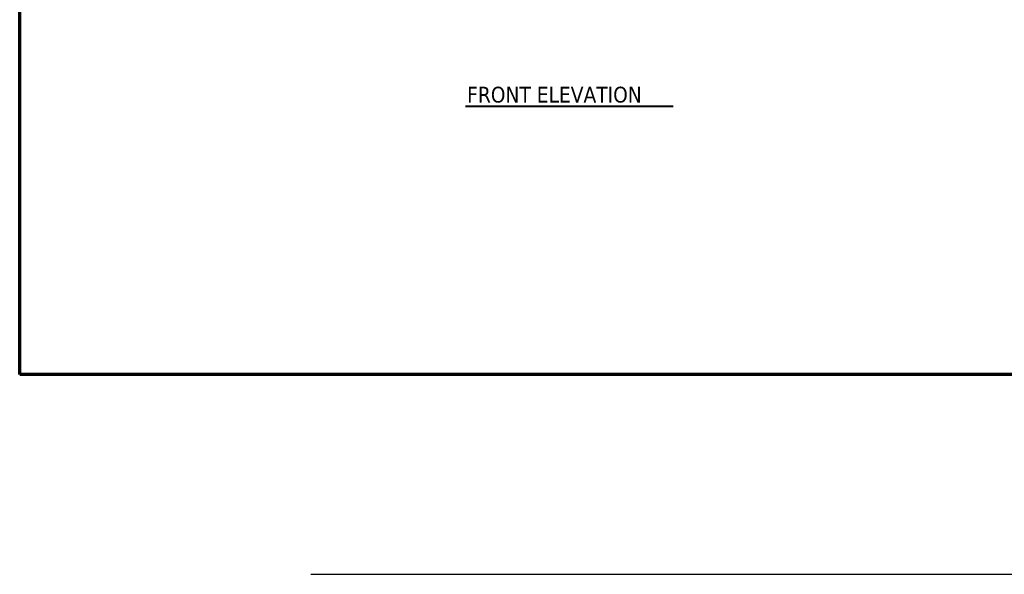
# Model space of a CAD drawing. Header units: inches. Extents: x 36 to 1719, y -84 to 1122.
# Tile 1 of 256: x 36 to 598, y -84 to 232. Entities that reach past the tile are written whole.
import ezdxf

# ---------------------------------------------------------------- set-up
doc = ezdxf.new("R2010")
doc.units = ezdxf.units.IN
doc.header["$LTSCALE"] = 48
doc.header["$MEASUREMENT"] = 0
for name, color, linetype, lineweight in [('Border (ANSI)', 7, 'Continuous', 70), ('Sketch Geometry (ANSI)', 7, 'Continuous', 25), ('Symbol (ANSI)', 7, 'Continuous', 25)]:
    doc.layers.add(name, color=color, linetype=linetype, lineweight=lineweight)
doc.styles.add('Label Text (ANSI)', font='tahomabd.ttf')

# ---------------------------------------------------------------- blocks, each defined once
blk = doc.blocks.new('Borders SUPERIOR BORDER')
at = {"layer": 'Border (ANSI)'}
for p, q in [((0.75, 0.625), (0.75, 23.375)), ((35.25, 0.625), (0.75, 0.625))]:
    blk.add_line(p, q, dxfattribs=at)

msp = doc.modelspace()

# ---------------------------------------------------------------- linework, layer by layer
at = {"layer": 'Sketch Geometry (ANSI)'}
msp.add_line((202.25414, -84.04305), (1718.69797, -84.04305), dxfattribs=at)
at = {"layer": 'Symbol (ANSI)', "lineweight": 40}
msp.add_line((290.44267, 183.1375), (408.9759, 183.1375), dxfattribs=at)

# ---------------------------------------------------------------- block references
at = {"xscale": 48, "yscale": 48, "zscale": 48}
msp.add_blockref('Borders SUPERIOR BORDER', (0, 0), dxfattribs=at)

# ---------------------------------------------------------------- texts
at = {"layer": 'Symbol (ANSI)', "insert": (291.36673, 184.97777), "char_height": 9.0239998, "attachment_point": 7, "style": 'Label Text (ANSI)'}
msp.add_mtext('FRONT ELEVATION', dxfattribs=at)

doc.saveas('drawing.dxf')
